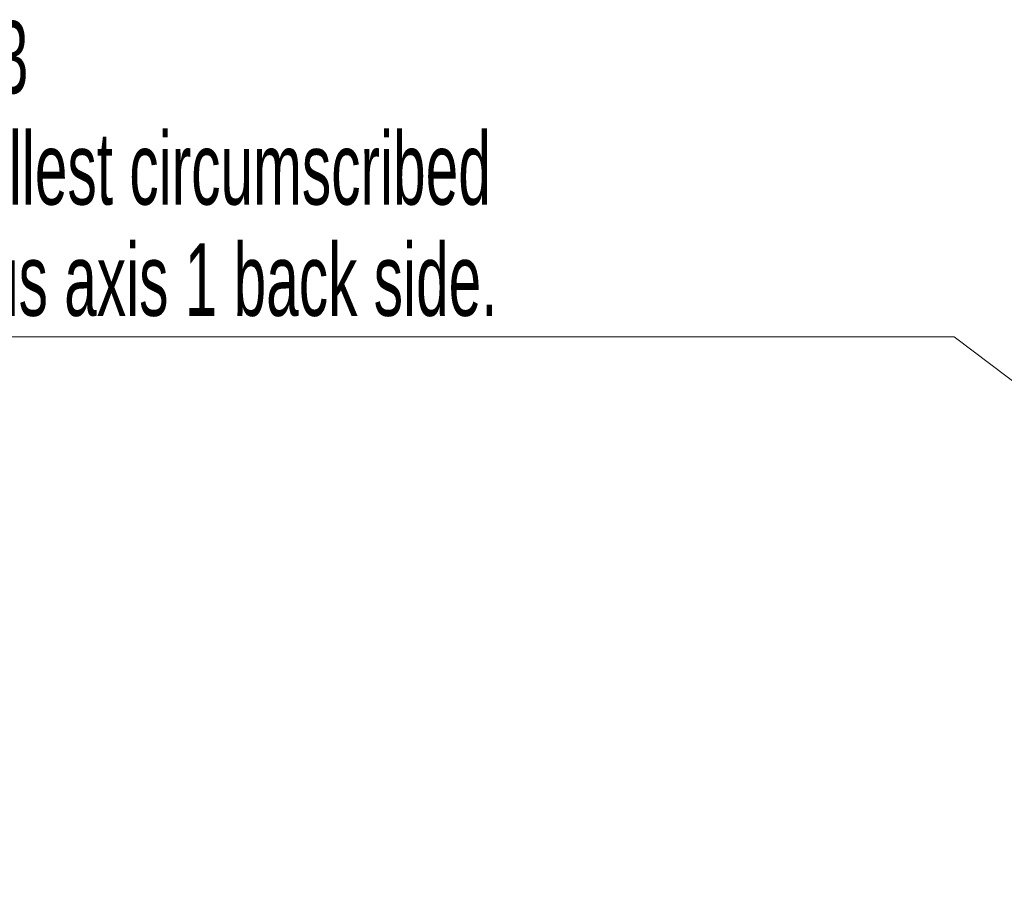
# Model space of a CAD drawing. Header units: millimetres. Extents: x 0 to 12429, y 0 to 8400.
# Tile 67 of 138: x 5458 to 6409, y 1621 to 2461. Entities that reach past the tile are written whole.
import ezdxf

# ---------------------------------------------------------------- set-up
doc = ezdxf.new("R2010")
doc.units = ezdxf.units.MM
doc.header["$LTSCALE"] = 20
doc.styles.add('SLDTEXTSTYLE0', font='TXT', dxfattribs={"width": 0.605})
doc.dimstyles.new('SLDDIMSTYLE0', dxfattribs={"dimtxt": 70, "dimasz": 70, "dimexe": 0, "dimexo": 0.0625, "dimgap": 17.5, "dimtad": 0, "dimtih": 1, "dimtoh": 1, "dimdec": 1, "dimrnd": 1e-09, "dimzin": 12, "dimdsep": 46, "dimtxsty": 'SLDTEXTSTYLE0', "dimsah": 1, "dimcen": 0, "dimadec": 0, "dimazin": 3, "dimtfac": 1, "dimtofl": 0, "dimtmove": 0, "dimatfit": 3, "dimfxl": 1, "dimfrac": 2, "dimtolj": 1, "dimtzin": 12, "dimarcsym": 0})

# ---------------------------------------------------------------- blocks, each defined once
blk = doc.blocks.new('_D_53')
at = {"color": 7, "linetype": 'Continuous', "lineweight": 0}
for p, q in [((6360.51, 2154.4), (5330.67, 2154.4)), ((6561.94, 2002.21), (6360.51, 2154.4)), ((7067, 1620.63), (6561.94, 2002.21))]:
    blk.add_line(p, q, dxfattribs=at)
at = {"color": 7, "linetype": 'Continuous', "lineweight": 18}
blk.add_solid([(6561.94, 2002.21), (6512.12, 2052.39), (6500.06, 2036.43)], dxfattribs=at)
at = {"color": 7, "linetype": 'Continuous', "lineweight": 18, "char_height": 70, "attachment_point": 1, "style": 'SLDTEXTSTYLE0'}
for s, insert in [('R633', (5330.67, 2459.5)), ('Smallest circumscribed', (5330.67, 2352.06)), ('radius axis 1 back side.', (5330.67, 2244.63))]:
    blk.add_mtext(s, dxfattribs=dict(at, insert=insert))

msp = doc.modelspace()

# ---------------------------------------------------------------- dimensions: what is measured, and where the dimension line sits
at = {"color": 7, "linetype": 'Continuous', "lineweight": 18}
dim = msp.add_radius_dim(center=(7067.001609, 1620.625819), mpoint=(6561.944003, 2002.209117), text='<>\\PSmallest circumscribed\\Pradius axis 1 back side.', dimstyle='SLDDIMSTYLE0', dxfattribs=at)
dim.commit()
dim.dimension.update_dxf_attribs({"geometry": '_D_53', "text_midpoint": (5830.590868, 2315.545065), "dimtype": 164})

doc.saveas('drawing.dxf')
